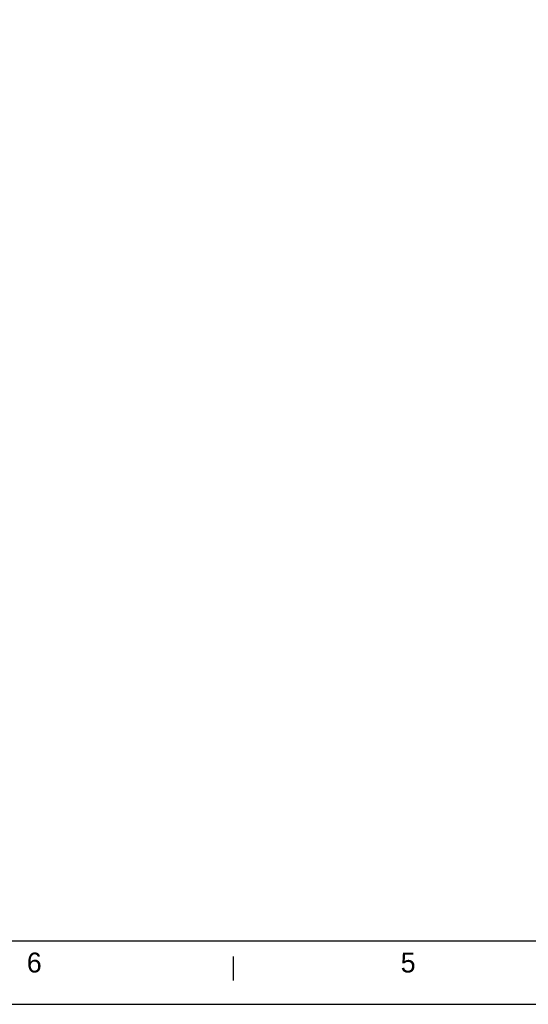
# Model space of a CAD drawing. Extents: x -70 to 794, y -110 to 464.
# Tile 5 of 12: x 125 to 287, y -110 to 204. Entities that reach past the tile are written whole.
import ezdxf

# ---------------------------------------------------------------- set-up
doc = ezdxf.new("R2010")
doc.units = 0
doc.layers.add('DF_OUTLINE', color=52, linetype='CONTINUOUS')

msp = doc.modelspace()

# ---------------------------------------------------------------- linework, layer by layer
at = {"layer": 'DF_OUTLINE'}
msp.add_lwpolyline([(793.920688, -110.166658), (793.920688, 463.873342), (-69.679312, 463.873342), (-69.679312, -110.166658)], close=True, dxfattribs=at)
for points in [[(75.100688, -89.846658), (418.000688, -89.846658)], [(193.210688, -102.546658), (193.210688, -94.926658)]]:
    msp.add_lwpolyline(points, dxfattribs=at)

# ---------------------------------------------------------------- texts
at = {"layer": 'DF_OUTLINE', "width": 1.00804}
for s, p in [('6', (127.170688, -100.006658)), ('5', (246.550688, -100.006658))]:
    msp.add_text(s, height=6.35, dxfattribs=at).set_placement(p)

doc.saveas('drawing.dxf')
